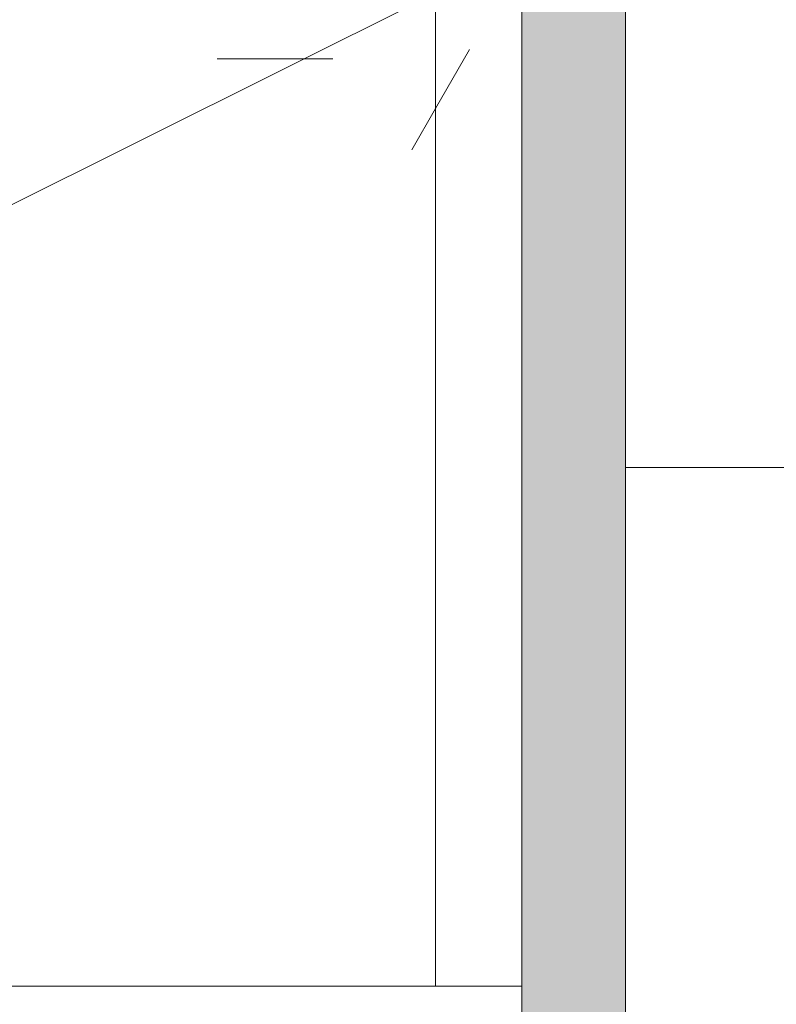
# Model space of a CAD drawing. Header units: millimetres. Extents: x 5980700 to 6194397, y -12939 to 2351883.
# Tile 78 of 124: x 6038438 to 6038657, y -2509 to -2223. Entities that reach past the tile are written whole.
import ezdxf

# ---------------------------------------------------------------- set-up
doc = ezdxf.new("R2010")
doc.units = ezdxf.units.MM
for name, color, linetype, lineweight in [('A-FLOR-PATT', 8, 'Continuous', 18), ('A-WALL', 113, 'Continuous', 18), ('Q-CASE', 31, 'Continuous', 9)]:
    doc.layers.add(name, color=color, linetype=linetype, lineweight=lineweight)
pattern_1 = [(0, (2e-05, -3e-05), (812.8, 203.2), [33.528, -576.072, 33.528, -576.072, -3251.2]), (0, (2e-05, -3e-05), (812.8, 203.2), [-1219.2, 33.528, -1185.672, 33.528, -576.072, -1422.4]), (0, (2e-05, -3e-05), (812.8, 203.2), [-3048, 33.528, -372.872, 33.528, -982.472]), (120, (304.8, 101.6), (-582.3763620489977, 602.3054481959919), [33.52799999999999, -576.0719999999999, 33.52799999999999, -576.0719999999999, -3251.199999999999]), (120, (304.8, 101.6), (-582.3763620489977, 602.3054481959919), [-1219.2, 33.52799999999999, -1185.672, 33.52799999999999, -576.0719999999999, -1422.4]), (120, (304.8, 101.6), (-582.3763620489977, 602.3054481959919), [-3048, 33.52799999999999, -372.8719999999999, 33.52799999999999, -982.4719999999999]), (240, (406.4, 508), (-230.4236379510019, -805.5054481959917), [33.528, -576.072, 33.528, -576.072, -3251.2]), (240, (406.4, 508), (-230.4236379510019, -805.5054481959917), [-1219.2, 33.528, -1185.672, 33.528, -576.072, -1422.4]), (240, (406.4, 508), (-230.4236379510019, -805.5054481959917), [-3048, 33.528, -372.872, 33.528, -982.472])]
pattern_2 = [(216.87, (635, 1587.5), (4762.494328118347, 3175.008507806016), [793.75, -7143.75]), (206.565, (1587.5, 1111.25), (-1587.501456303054, -1587.499067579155), [1774.879, -1774.879]), (198.435, (1587.5, 317.5), (-3174.997452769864, -1587.50290376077), [1004.024, -4016.092])]

# ---------------------------------------------------------------- blocks, each defined once
blk = doc.blocks.new('Componentes de gabinete 9 - Componentes de gabinete 10-3871332-PLANTA DE CAIMENTO DE PISOS - TÉRREO')
at = {"layer": 'Q-CASE', "lineweight": 5}
h = blk.add_hatch(dxfattribs=at)
h.set_pattern_fill('FP_34', color=256, style=0, pattern_type=2)
h.set_pattern_definition(pattern_1)
h.paths.add_polyline_path([(-4291.627681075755, -2503.341032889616), (-4266.627681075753, -2503.341032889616), (-4266.627681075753, -2018.841821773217), (-4090.616646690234, -2018.841821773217), (-4090.616646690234, -1928.341032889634), (-1916.627681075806, -1928.341032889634), (-1916.627681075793, -2503.341032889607), (-1891.627681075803, -2503.341032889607), (-1891.627681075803, -1905.841032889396), (-4115.616646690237, -1905.841032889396), (-4115.616646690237, -1993.841821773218), (-4291.627681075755, -1993.841821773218), (-4291.627681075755, -2440.934425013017)])
h = blk.add_hatch(dxfattribs=at)
h.set_pattern_fill('FP_33', color=256, style=0, pattern_type=2)
h.set_pattern_definition(pattern_2)
h.paths.add_polyline_path([(-4291.627681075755, -2503.341032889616), (-4266.627681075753, -2503.341032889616), (-4266.627681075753, -2018.841821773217), (-4090.616646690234, -2018.841821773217), (-4090.616646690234, -1928.341032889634), (-1916.627681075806, -1928.341032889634), (-1916.627681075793, -2503.341032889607), (-1891.627681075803, -2503.341032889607), (-1891.627681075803, -1905.841032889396), (-4115.616646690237, -1905.841032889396), (-4115.616646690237, -1993.841821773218), (-4291.627681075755, -1993.841821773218), (-4291.627681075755, -2440.934425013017)])
h = blk.add_hatch(dxfattribs=at)
h.set_pattern_fill('FP_32', color=256, style=0, pattern_type=2)
h.set_pattern_definition(pattern_1)
h.paths.add_polyline_path([(-1916.627681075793, -2503.341032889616), (-1916.627681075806, -1928.341032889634), (-4090.616646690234, -1928.341032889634), (-4090.616646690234, -2018.841821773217), (-4266.627681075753, -2018.841821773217), (-4266.627681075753, -2503.341032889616), (-2157.504512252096, -2503.341032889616)])
h.paths.add_polyline_path([(-3110.634107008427, -2404.163083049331), (-3167.436296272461, -2399.394518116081), (-3221.157012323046, -2385.38959533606), (-3268.906719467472, -2363.038630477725), (-3308.194852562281, -2333.777107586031), (-3337.907475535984, -2297.861812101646), (-3354.729751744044, -2262.080064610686), (-3360.600275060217, -2223.341032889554), (-3354.729751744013, -2184.602001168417), (-3335.245784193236, -2144.961343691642), (-3308.194852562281, -2112.904958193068), (-3268.906719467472, -2083.643435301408), (-3221.157012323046, -2061.292470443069), (-3167.436296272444, -2047.287547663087), (-3110.634107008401, -2042.518982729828), (-3072.063723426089, -2045.756980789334), (-3073.614829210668, -2014.807732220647), (-3075.889238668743, -2009.253733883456), (-3076.651862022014, -2003.300731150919), (-3075.850939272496, -1997.352760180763), (-3073.29385822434, -1991.492903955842), (-3069.878323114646, -1987.058951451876), (-3065.11199704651, -1983.411764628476), (-3059.56534687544, -1981.119493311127), (-3053.61482921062, -1980.337716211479), (-3047.664311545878, -1981.119493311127), (-3040.81046620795, -1984.412028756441), (-3037.351335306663, -1987.058951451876), (-3033.614829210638, -1991.990953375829), (-3031.378719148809, -1997.352760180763), (-3030.577796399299, -2003.300731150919), (-3031.340419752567, -2009.253733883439), (-3033.614829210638, -2014.807732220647), (-3035.478337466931, -2051.831263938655), (-3033.390313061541, -2052.15085995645), (-3025.61542372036, -2054.643551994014), (-3000.111201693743, -2061.292470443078), (-2952.361494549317, -2083.643435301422), (-2913.073361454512, -2112.904958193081), (-2884.108826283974, -2147.229036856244), (-2866.538462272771, -2184.602001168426), (-2860.667938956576, -2223.341032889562), (-2866.538462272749, -2262.080064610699), (-2884.108826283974, -2299.453028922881), (-2913.073361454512, -2333.777107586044), (-2952.361494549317, -2363.038630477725), (-3000.111201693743, -2385.38959533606), (-3053.831917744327, -2399.394518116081)])
h.paths.add_polyline_path([(-2291.627681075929, -2404.16308304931), (-2348.429870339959, -2399.394518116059), (-2402.150586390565, -2385.38959533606), (-2451.939830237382, -2361.51959800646), (-2489.188426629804, -2333.777107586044), (-2518.152961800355, -2299.453028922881), (-2535.72332581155, -2262.080064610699), (-2541.593849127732, -2223.341032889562), (-2535.72332581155, -2184.602001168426), (-2518.152961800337, -2147.229036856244), (-2489.188426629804, -2112.904958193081), (-2449.90029353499, -2083.643435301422), (-2402.150586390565, -2061.292470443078), (-2348.42987034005, -2047.287547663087), (-2310.16307827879, -2044.075036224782), (-2311.627681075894, -2014.807732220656), (-2313.90209053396, -2009.253733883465), (-2314.664713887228, -2003.300731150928), (-2313.863791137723, -1997.352760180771), (-2311.306710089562, -1991.492903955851), (-2304.722171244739, -1984.634033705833), (-2303.124848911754, -1983.411764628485), (-2297.578198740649, -1981.119493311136), (-2291.627681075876, -1980.337716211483), (-2285.677163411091, -1981.119493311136), (-2280.130513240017, -1983.411764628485), (-2275.364187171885, -1987.058951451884), (-2271.62768107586, -1991.990953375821), (-2269.353271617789, -1997.637186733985), (-2268.590648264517, -2003.300731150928), (-2269.353271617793, -2009.253733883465), (-2271.62768107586, -2014.807732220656), (-2271.948652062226, -2044.171044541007), (-2234.825491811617, -2047.287547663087), (-2181.104775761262, -2061.292470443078), (-2133.355068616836, -2083.643435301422), (-2094.066935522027, -2112.904958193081), (-2065.102400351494, -2147.229036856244), (-2047.532036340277, -2184.60200116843), (-2041.661513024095, -2223.341032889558), (-2047.532036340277, -2262.080064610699), (-2065.102400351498, -2299.453028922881), (-2094.066935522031, -2333.777107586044), (-2133.355068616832, -2363.038630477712), (-2181.104775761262, -2385.389595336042), (-2234.825491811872, -2399.394518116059)])
h.paths.add_polyline_path([(-3853.614829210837, -2404.163083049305), (-3910.417018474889, -2399.394518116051), (-3964.137734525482, -2385.389595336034), (-4011.887441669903, -2363.038630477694), (-4055.841707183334, -2329.142378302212), (-4081.97028659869, -2296.553628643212), (-4098.118636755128, -2260.765137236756), (-4103.580997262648, -2223.341032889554), (-4097.710473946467, -2184.602001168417), (-4080.14010993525, -2147.229036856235), (-4051.175574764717, -2112.904958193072), (-4011.887441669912, -2083.643435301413), (-3964.137734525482, -2061.292470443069), (-3910.417018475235, -2047.287547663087), (-3872.19667104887, -2043.171977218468), (-3873.614829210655, -2014.807732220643), (-3875.889238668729, -2009.253733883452), (-3876.651862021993, -2003.300731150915), (-3875.850939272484, -1997.352760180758), (-3873.293858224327, -1991.492903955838), (-3868.415851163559, -1985.939869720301), (-3865.111997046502, -1983.411764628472), (-3859.565346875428, -1981.119493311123), (-3853.61482921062, -1980.337716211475), (-3847.664311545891, -1981.119493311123), (-3842.117661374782, -1983.411764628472), (-3837.351335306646, -1987.058951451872), (-3833.614829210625, -1991.990953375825), (-3831.378719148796, -1997.352760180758), (-3830.577796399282, -2003.300731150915), (-3831.340419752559, -2009.253733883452), (-3833.614829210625, -2014.807732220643), (-3833.935800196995, -2044.171044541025), (-3796.812639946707, -2047.287547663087), (-3743.091923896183, -2061.292470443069), (-3695.342216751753, -2083.643435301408), (-3651.387951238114, -2117.539687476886), (-3625.259371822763, -2150.128437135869), (-3609.111021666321, -2185.91692854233), (-3603.648661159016, -2223.341032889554), (-3609.519184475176, -2262.080064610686), (-3629.681102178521, -2302.524118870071), (-3656.054083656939, -2333.777107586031), (-3695.342216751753, -2363.038630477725), (-3743.091923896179, -2385.38959533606), (-3796.812639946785, -2399.394518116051), (-3847.738132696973, -2403.669732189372)])
h = blk.add_hatch(dxfattribs=at)
h.set_pattern_fill('FP_33', color=256, style=0, pattern_type=2)
h.set_pattern_definition(pattern_2)
h.paths.add_polyline_path([(-1916.627681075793, -2503.341032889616), (-1916.627681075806, -1928.341032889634), (-4090.616646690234, -1928.341032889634), (-4090.616646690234, -2018.841821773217), (-4266.627681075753, -2018.841821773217), (-4266.627681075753, -2503.341032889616), (-2157.504512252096, -2503.341032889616)])
h.paths.add_polyline_path([(-3110.634107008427, -2404.163083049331), (-3167.436296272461, -2399.394518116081), (-3221.157012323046, -2385.38959533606), (-3268.906719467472, -2363.038630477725), (-3308.194852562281, -2333.777107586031), (-3337.907475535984, -2297.861812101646), (-3354.729751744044, -2262.080064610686), (-3360.600275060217, -2223.341032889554), (-3354.729751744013, -2184.602001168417), (-3335.245784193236, -2144.961343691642), (-3308.194852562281, -2112.904958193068), (-3268.906719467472, -2083.643435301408), (-3221.157012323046, -2061.292470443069), (-3167.436296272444, -2047.287547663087), (-3110.634107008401, -2042.518982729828), (-3072.063723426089, -2045.756980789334), (-3073.614829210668, -2014.807732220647), (-3075.889238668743, -2009.253733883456), (-3076.651862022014, -2003.300731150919), (-3075.850939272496, -1997.352760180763), (-3073.29385822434, -1991.492903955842), (-3069.878323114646, -1987.058951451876), (-3065.11199704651, -1983.411764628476), (-3059.56534687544, -1981.119493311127), (-3053.61482921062, -1980.337716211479), (-3047.664311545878, -1981.119493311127), (-3040.81046620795, -1984.412028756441), (-3037.351335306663, -1987.058951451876), (-3033.614829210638, -1991.990953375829), (-3031.378719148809, -1997.352760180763), (-3030.577796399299, -2003.300731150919), (-3031.340419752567, -2009.253733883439), (-3033.614829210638, -2014.807732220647), (-3035.478337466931, -2051.831263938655), (-3033.390313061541, -2052.15085995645), (-3025.61542372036, -2054.643551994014), (-3000.111201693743, -2061.292470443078), (-2952.361494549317, -2083.643435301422), (-2913.073361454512, -2112.904958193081), (-2884.108826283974, -2147.229036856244), (-2866.538462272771, -2184.602001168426), (-2860.667938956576, -2223.341032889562), (-2866.538462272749, -2262.080064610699), (-2884.108826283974, -2299.453028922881), (-2913.073361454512, -2333.777107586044), (-2952.361494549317, -2363.038630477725), (-3000.111201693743, -2385.38959533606), (-3053.831917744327, -2399.394518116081)])
h.paths.add_polyline_path([(-2291.627681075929, -2404.16308304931), (-2348.429870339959, -2399.394518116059), (-2402.150586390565, -2385.38959533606), (-2451.939830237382, -2361.51959800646), (-2489.188426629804, -2333.777107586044), (-2518.152961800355, -2299.453028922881), (-2535.72332581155, -2262.080064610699), (-2541.593849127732, -2223.341032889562), (-2535.72332581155, -2184.602001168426), (-2518.152961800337, -2147.229036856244), (-2489.188426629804, -2112.904958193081), (-2449.90029353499, -2083.643435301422), (-2402.150586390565, -2061.292470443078), (-2348.42987034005, -2047.287547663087), (-2310.16307827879, -2044.075036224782), (-2311.627681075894, -2014.807732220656), (-2313.90209053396, -2009.253733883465), (-2314.664713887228, -2003.300731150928), (-2313.863791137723, -1997.352760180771), (-2311.306710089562, -1991.492903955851), (-2304.722171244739, -1984.634033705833), (-2303.124848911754, -1983.411764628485), (-2297.578198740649, -1981.119493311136), (-2291.627681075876, -1980.337716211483), (-2285.677163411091, -1981.119493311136), (-2280.130513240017, -1983.411764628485), (-2275.364187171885, -1987.058951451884), (-2271.62768107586, -1991.990953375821), (-2269.353271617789, -1997.637186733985), (-2268.590648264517, -2003.300731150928), (-2269.353271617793, -2009.253733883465), (-2271.62768107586, -2014.807732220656), (-2271.948652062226, -2044.171044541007), (-2234.825491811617, -2047.287547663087), (-2181.104775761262, -2061.292470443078), (-2133.355068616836, -2083.643435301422), (-2094.066935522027, -2112.904958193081), (-2065.102400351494, -2147.229036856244), (-2047.532036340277, -2184.60200116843), (-2041.661513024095, -2223.341032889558), (-2047.532036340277, -2262.080064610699), (-2065.102400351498, -2299.453028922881), (-2094.066935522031, -2333.777107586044), (-2133.355068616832, -2363.038630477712), (-2181.104775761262, -2385.389595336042), (-2234.825491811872, -2399.394518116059)])
h.paths.add_polyline_path([(-3853.614829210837, -2404.163083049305), (-3910.417018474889, -2399.394518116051), (-3964.137734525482, -2385.389595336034), (-4011.887441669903, -2363.038630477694), (-4055.841707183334, -2329.142378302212), (-4081.97028659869, -2296.553628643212), (-4098.118636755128, -2260.765137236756), (-4103.580997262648, -2223.341032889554), (-4097.710473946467, -2184.602001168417), (-4080.14010993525, -2147.229036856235), (-4051.175574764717, -2112.904958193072), (-4011.887441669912, -2083.643435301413), (-3964.137734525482, -2061.292470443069), (-3910.417018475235, -2047.287547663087), (-3872.19667104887, -2043.171977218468), (-3873.614829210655, -2014.807732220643), (-3875.889238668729, -2009.253733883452), (-3876.651862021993, -2003.300731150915), (-3875.850939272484, -1997.352760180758), (-3873.293858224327, -1991.492903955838), (-3868.415851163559, -1985.939869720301), (-3865.111997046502, -1983.411764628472), (-3859.565346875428, -1981.119493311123), (-3853.61482921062, -1980.337716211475), (-3847.664311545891, -1981.119493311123), (-3842.117661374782, -1983.411764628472), (-3837.351335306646, -1987.058951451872), (-3833.614829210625, -1991.990953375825), (-3831.378719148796, -1997.352760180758), (-3830.577796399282, -2003.300731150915), (-3831.340419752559, -2009.253733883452), (-3833.614829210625, -2014.807732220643), (-3833.935800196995, -2044.171044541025), (-3796.812639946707, -2047.287547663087), (-3743.091923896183, -2061.292470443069), (-3695.342216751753, -2083.643435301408), (-3651.387951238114, -2117.539687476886), (-3625.259371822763, -2150.128437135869), (-3609.111021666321, -2185.91692854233), (-3603.648661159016, -2223.341032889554), (-3609.519184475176, -2262.080064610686), (-3629.681102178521, -2302.524118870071), (-3656.054083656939, -2333.777107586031), (-3695.342216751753, -2363.038630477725), (-3743.091923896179, -2385.38959533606), (-3796.812639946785, -2399.394518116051), (-3847.738132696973, -2403.669732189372)])
at = {"layer": 'Q-CASE', "color": 133, "lineweight": 5}
for p, q in [((-1916.627681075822, -1928.341032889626), (-1916.627681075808, -2503.341032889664)), ((-4266.627681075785, -2503.341032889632), (-1916.627681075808, -2503.341032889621)), ((-1891.627681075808, -2503.341032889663), (-1916.627681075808, -2503.341032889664))]:
    blk.add_line(p, q, dxfattribs=at)
blk = doc.blocks.new('BE-PMSa-MOD-ARQ-CONEXAODOFUTURO-EX-000-R_rvt-1-PLANTA DE CAIMENTO DE PISOS - TÉRREO')
at = {"layer": 'A-FLOR-PATT', "lineweight": 5}
h = blk.add_hatch(dxfattribs=at)
h.set_pattern_fill('FP_19', color=71, style=0, pattern_type=2)
h.set_pattern_definition([(0, (1076.385, -4153.340999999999), (0, 450), []), (90, (1076.385, -4153.340999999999), (-450, 2.755455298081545e-14), [])])
h.paths.add_polyline_path([(-1408.117406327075, -6885.841005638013), (-1448.117406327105, -6885.841005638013), (-1448.117406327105, -6165.841005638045), (-1458.117406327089, -6165.841005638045), (-1458.117406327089, -6154.841005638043), (-1478.122472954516, -6154.841005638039), (-1478.122472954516, -6265.841005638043), (-1497.12247295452, -6265.841005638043), (-1497.12247295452, -6135.841005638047), (-1458.117406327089, -6135.841005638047), (-1458.117406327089, -6125.841005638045), (-1448.117406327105, -6125.841005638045), (-1448.117406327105, -6085.84100563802), (-1408.117406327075, -6085.84100563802), (-1408.117406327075, -6125.841005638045), (-1398.117406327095, -6125.841005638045), (-1398.117406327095, -6135.841005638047), (-1359.11233969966, -6135.841005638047), (-1359.11233969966, -6265.841005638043), (-1378.112339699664, -6265.841005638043), (-1379.117406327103, -6154.841005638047), (-1398.117406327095, -6154.841005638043), (-1398.117406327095, -6165.841005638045), (-1408.117406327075, -6165.841005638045), (-1408.117406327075, -6804.748590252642)])
h.paths.add_polyline_path([(-422.2840729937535, -6885.841005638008), (-462.2840729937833, -6885.841005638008), (-462.2840729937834, -6165.841005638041), (-472.284072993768, -6165.841005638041), (-472.284072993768, -6154.841005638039), (-492.2891396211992, -6154.841005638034), (-492.2891396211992, -6265.841005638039), (-511.2891396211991, -6265.841005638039), (-511.2891396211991, -6135.841005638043), (-472.284072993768, -6135.841005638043), (-472.284072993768, -6125.841005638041), (-462.2840729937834, -6125.841005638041), (-462.2840729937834, -6085.841005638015), (-422.2840729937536, -6085.841005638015), (-422.2840729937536, -6125.841005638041), (-412.2840729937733, -6125.841005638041), (-412.2840729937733, -6135.841005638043), (-373.2790063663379, -6135.841005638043), (-373.2790063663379, -6265.841005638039), (-392.2790063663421, -6265.841005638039), (-393.2840729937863, -6154.841005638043), (-412.2840729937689, -6154.841005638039), (-412.2840729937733, -6165.841005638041), (-422.2840729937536, -6165.841005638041), (-422.2840729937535, -6804.748590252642)])
h.paths.add_polyline_path([(563.5492603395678, -6885.841005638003), (523.5492603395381, -6885.841005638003), (523.5492603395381, -6165.841005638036), (513.5492603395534, -6165.841005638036), (513.5492603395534, -6154.84100563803), (493.5441937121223, -6154.841005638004), (493.5441937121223, -6265.841005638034), (474.5441937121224, -6265.841005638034), (474.5441937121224, -6135.841005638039), (513.5492603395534, -6135.841005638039), (513.5492603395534, -6125.841005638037), (523.5492603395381, -6125.841005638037), (523.5492603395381, -6085.841005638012), (563.5492603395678, -6085.841005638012), (563.5492603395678, -6125.841005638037), (573.5492603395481, -6125.841005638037), (573.5492603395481, -6135.841005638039), (612.5543269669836, -6135.841005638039), (612.5543269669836, -6265.841005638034), (593.5543269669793, -6265.841005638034), (592.5492603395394, -6154.841005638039), (573.5492603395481, -6154.841005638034), (573.5492603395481, -6165.841005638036), (563.5492603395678, -6165.841005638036), (563.5492603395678, -6804.748590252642)])
h.paths.add_polyline_path([(1549.382593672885, -6885.841005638), (1509.382593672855, -6885.841005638), (1509.382593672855, -6165.841005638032), (1499.38259367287, -6165.841005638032), (1499.38259367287, -6154.841005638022), (1479.377527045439, -6154.841005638), (1479.377527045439, -6265.84100563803), (1460.377527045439, -6265.84100563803), (1460.377527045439, -6135.841005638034), (1499.38259367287, -6135.841005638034), (1499.38259367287, -6125.841005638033), (1509.382593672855, -6125.841005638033), (1509.382593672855, -6085.841005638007), (1549.382593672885, -6085.841005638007), (1549.382593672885, -6125.841005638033), (1559.382593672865, -6125.841005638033), (1559.382593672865, -6135.841005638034), (1598.387660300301, -6135.841005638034), (1598.387660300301, -6265.84100563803), (1579.387660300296, -6265.84100563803), (1578.382593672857, -6154.841005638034), (1559.382593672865, -6154.84100563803), (1559.382593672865, -6165.841005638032), (1549.382593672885, -6165.841005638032), (1549.382593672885, -6839.505983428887)])
h.paths.add_polyline_path([(-3379.784072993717, -6885.841005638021), (-3419.784072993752, -6885.841005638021), (-3419.784072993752, -6165.841005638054), (-3429.784072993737, -6165.841005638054), (-3429.784072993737, -6154.841005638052), (-3449.789139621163, -6154.841005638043), (-3449.789139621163, -6265.841005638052), (-3468.789139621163, -6265.841005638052), (-3468.789139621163, -6135.841005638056), (-3429.784072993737, -6135.841005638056), (-3429.784072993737, -6125.841005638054), (-3419.784072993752, -6125.841005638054), (-3419.784072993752, -6085.841005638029), (-3379.784072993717, -6085.841005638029), (-3379.784072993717, -6125.841005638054), (-3369.784072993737, -6125.841005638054), (-3369.784072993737, -6135.841005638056), (-3330.779006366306, -6135.841005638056), (-3330.779006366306, -6265.841005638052), (-3349.779006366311, -6265.841005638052), (-3350.784072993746, -6154.841005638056), (-3369.784072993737, -6154.841005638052), (-3369.784072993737, -6165.841005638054), (-3379.784072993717, -6165.841005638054), (-3379.784072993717, -6804.748590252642)])
h.paths.add_polyline_path([(-2393.950739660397, -6885.841005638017), (-2433.950739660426, -6885.841005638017), (-2433.950739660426, -6165.841005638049), (-2443.950739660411, -6165.841005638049), (-2443.950739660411, -6154.841005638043), (-2463.955806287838, -6154.841005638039), (-2463.955806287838, -6265.841005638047), (-2482.955806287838, -6265.841005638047), (-2482.955806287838, -6135.841005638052), (-2443.950739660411, -6135.841005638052), (-2443.950739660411, -6125.84100563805), (-2433.950739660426, -6125.84100563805), (-2433.950739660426, -6085.841005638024), (-2393.950739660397, -6085.841005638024), (-2393.950739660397, -6125.84100563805), (-2383.950739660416, -6125.84100563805), (-2383.950739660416, -6135.841005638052), (-2344.945673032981, -6135.841005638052), (-2344.945673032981, -6265.841005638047), (-2363.945673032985, -6265.841005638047), (-2364.950739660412, -6154.841005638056), (-2383.950739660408, -6154.841005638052), (-2383.950739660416, -6165.841005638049), (-2393.950739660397, -6165.841005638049), (-2393.950739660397, -6804.748590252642)])
h.paths.add_polyline_path([(-1633.586260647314, -8187.825683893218), (-1326.11487301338, -8187.825683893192), (-1326.11487301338, -6915.841005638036), (-1408.117406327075, -6915.841005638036), (-1408.117406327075, -6885.841005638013), (-1222.284072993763, -6885.841005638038), (-1222.284072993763, -6915.841005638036), (-1296.11487301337, -6915.841005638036), (-1296.11487301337, -8187.825683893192), (-340.281539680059, -8187.825683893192), (-340.281539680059, -6915.841005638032), (-422.2840729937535, -6915.841005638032), (-422.2840729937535, -6885.841005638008), (-236.4507396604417, -6885.841005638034), (-236.4507396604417, -6915.841005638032), (-310.281539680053, -6915.841005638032), (-310.2815396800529, -8187.825683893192), (645.5517936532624, -8187.825683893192), (645.5517936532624, -6915.841005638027), (563.5492603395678, -6915.841005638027), (563.5492603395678, -6885.841005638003), (749.3825936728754, -6885.84100563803), (749.3825936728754, -6915.841005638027), (675.5517936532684, -6915.841005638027), (675.5517936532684, -8187.825683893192), (1631.385126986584, -8187.825683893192), (1631.385126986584, -6915.841005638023), (1549.382593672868, -6915.841005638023), (1549.382593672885, -6885.841005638), (1876.385126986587, -6885.841005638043), (1876.385126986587, -5160.841005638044), (1819.382593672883, -5160.84100563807), (1819.382593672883, -5130.841005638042), (1876.385126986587, -5130.841005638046), (1876.385126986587, -3880.841005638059), (1437.385126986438, -3880.841005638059), (1436.385126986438, -3898.231985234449), (1424.554938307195, -3898.231985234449), (1424.554938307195, -3931.218364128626), (1419.460598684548, -3931.218364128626), (1419.460598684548, -3946.925911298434), (1413.385126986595, -3946.925911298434), (1413.385126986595, -3958.858886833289), (1444.385126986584, -3958.858886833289), (1444.385126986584, -3970.828505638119), (1370.385126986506, -3970.828505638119), (1370.385126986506, -3958.948636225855), (1401.385126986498, -3958.858886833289), (1401.385126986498, -3946.925911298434), (1395.309655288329, -3946.925911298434), (1395.309655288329, -3931.218364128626), (1390.215315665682, -3931.218364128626), (1390.215315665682, -3898.231985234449), (1377.385126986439, -3897.231985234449), (1377.385126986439, -3880.841005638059), (938.3851269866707, -3880.841005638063), (938.385126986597, -5130.841005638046), (1019.382593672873, -5130.841005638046), (1019.382593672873, -5160.841005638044), (816.3825936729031, -5160.84100563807), (816.3825936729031, -5130.841005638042), (908.3851269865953, -5130.841005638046), (908.3851269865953, -3880.841005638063), (469.3851269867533, -3880.841005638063), (468.3851269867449, -3898.231985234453), (456.554938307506, -3898.231985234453), (456.554938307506, -3931.21836412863), (451.4605986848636, -3931.21836412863), (451.4605986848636, -3946.925911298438), (445.3851269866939, -3946.925911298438), (445.3851269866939, -3958.948636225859), (476.3851269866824, -3958.948636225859), (476.3851269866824, -3970.828505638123), (402.3851269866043, -3970.828505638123), (402.3851269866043, -3958.858886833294), (433.3851269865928, -3958.858886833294), (433.3851269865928, -3946.925911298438), (427.3096552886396, -3946.925911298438), (427.3096552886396, -3931.21836412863), (422.2153156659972, -3931.21836412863), (422.2153156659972, -3898.231985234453), (409.3851269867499, -3897.231985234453), (409.3851269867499, -3880.841005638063), (-29.61487301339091, -3880.841005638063), (-29.61487301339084, -5130.841005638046), (16.38259367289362, -5130.841005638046), (16.38259367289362, -5160.841005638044), (-116.6174063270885, -5160.84100563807), (-116.6174063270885, -5130.841005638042), (-59.61487301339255, -5130.841005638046), (-59.61487301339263, -3880.841005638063), (-498.6148730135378, -3880.841005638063), (-499.6148730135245, -3898.231985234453), (-511.4450616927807, -3898.231985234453), (-511.4450616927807, -3931.21836412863), (-516.5394013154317, -3931.21836412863), (-516.5394013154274, -3946.925911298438), (-522.6148730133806, -3946.925911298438), (-522.6148730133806, -3958.858886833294), (-491.6148730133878, -3958.858886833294), (-491.6148730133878, -3970.828505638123), (-565.614873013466, -3970.828505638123), (-565.614873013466, -3958.948636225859), (-534.6148730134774, -3958.858886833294), (-534.6148730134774, -3946.925911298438), (-540.6903447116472, -3946.925911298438), (-540.6903447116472, -3931.21836412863), (-545.7846843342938, -3931.21836412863), (-545.7846843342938, -3898.231985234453), (-558.6148730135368, -3897.231985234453), (-558.6148730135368, -3880.841005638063), (-997.6148730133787, -3880.841005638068), (-997.6148730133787, -5130.841005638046), (-916.6174063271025, -5130.841005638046), (-916.6174063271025, -5160.841005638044), (-1084.617406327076, -5160.84100563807), (-1084.617406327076, -5130.841005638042), (-1027.61487301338, -5130.841005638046), (-1027.614873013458, -3880.841005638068), (-1466.614873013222, -3880.841005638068), (-1467.614873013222, -3898.231985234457), (-1479.44506169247, -3898.231985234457), (-1479.44506169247, -3931.218364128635), (-1484.539401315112, -3931.218364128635), (-1484.539401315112, -3946.925911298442), (-1490.614873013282, -3946.925911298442), (-1490.614873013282, -3958.948636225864), (-1459.614873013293, -3958.948636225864), (-1459.614873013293, -3970.828505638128), (-1533.614873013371, -3970.828505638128), (-1533.614873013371, -3958.858886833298), (-1502.614873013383, -3958.858886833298), (-1502.614873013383, -3946.925911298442), (-1508.690344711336, -3946.925911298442), (-1508.690344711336, -3931.218364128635), (-1513.784684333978, -3931.218364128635), (-1513.784684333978, -3898.231985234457), (-1526.614873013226, -3897.231985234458), (-1526.614873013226, -3880.841005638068), (-1965.614873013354, -3880.841005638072), (-1965.614873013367, -5130.841005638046), (-1884.61740632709, -5130.841005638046), (-1884.61740632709, -5160.841005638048), (-2052.617406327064, -5160.84100563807), (-2052.617406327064, -5130.841005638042), (-1995.614873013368, -5130.841005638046), (-1995.614873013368, -3880.841005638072), (-2434.614873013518, -3880.841005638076), (-2435.614873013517, -3898.231985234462), (-2447.445061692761, -3898.231985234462), (-2447.445061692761, -3931.218364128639), (-2452.539401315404, -3931.218364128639), (-2452.539401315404, -3946.925911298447), (-2458.614873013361, -3946.925911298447), (-2458.614873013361, -3958.858886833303), (-2427.614873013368, -3958.858886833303), (-2427.614873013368, -3970.828505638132), (-2501.614873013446, -3970.828505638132), (-2501.614873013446, -3958.948636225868), (-2470.614873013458, -3958.858886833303), (-2470.614873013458, -3946.925911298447), (-2476.690344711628, -3946.925911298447), (-2476.690344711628, -3931.218364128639), (-2481.78468433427, -3931.218364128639), (-2481.78468433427, -3898.231985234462), (-2494.614873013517, -3897.231985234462), (-2494.614873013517, -3880.841005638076), (-2933.614873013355, -3880.841005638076), (-2933.614873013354, -5130.841005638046), (-2852.617406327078, -5130.841005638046), (-2852.617406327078, -5160.841005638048), (-2963.614873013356, -5160.841005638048), (-2963.614873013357, -3730.841005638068), (-273.614873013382, -3730.841005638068), (-273.6148730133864, -1905.841005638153), (-333.6148730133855, -1905.841005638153), (-333.6148730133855, -1920.841005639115), (-403.6148730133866, -1920.841005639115), (-403.6148730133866, -1905.841005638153), (-413.6148730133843, -1905.841005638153), (-413.6148730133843, -2645.841005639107), (-403.614873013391, -2645.841005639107), (-403.614873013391, -2656.841005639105), (-383.6098063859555, -2656.841005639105), (-383.6098063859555, -2545.841005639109), (-364.6098063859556, -2545.841005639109), (-364.6098063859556, -2675.841005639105), (-403.614873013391, -2675.841005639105), (-403.614873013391, -2685.841005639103), (-413.6148730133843, -2685.841005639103), (-413.6148730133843, -2725.841005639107), (-443.614873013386, -2725.841005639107), (-443.614873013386, -2685.841005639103), (-453.6148730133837, -2685.841005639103), (-453.6148730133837, -2675.841005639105), (-492.6199396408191, -2675.841005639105), (-492.6199396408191, -2545.841005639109), (-473.6199396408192, -2545.841005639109), (-472.6148730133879, -2656.841005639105), (-453.6148730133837, -2656.841005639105), (-453.6148730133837, -2645.841005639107), (-443.614873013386, -2645.841005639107), (-443.614873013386, -1905.841005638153), (-1243.614873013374, -1905.841005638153), (-1243.614873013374, -1920.841005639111), (-1313.614873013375, -1920.841005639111), (-1313.614873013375, -1905.841005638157), (-1861.627696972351, -1905.841005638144), (-1861.627696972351, -2730.841005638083), (-1891.627696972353, -2730.841005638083), (-1891.627696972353, -2503.341005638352), (-4291.627696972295, -2503.34100563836), (-4291.627696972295, -3602.841794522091), (-4115.616662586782, -3602.841794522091), (-4115.616662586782, -3918.841794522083), (-4291.627696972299, -3918.841794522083), (-4291.62769697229, -6885.841005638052), (-4179.784072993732, -6885.841005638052), (-4179.784072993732, -6915.841005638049), (-4291.62769697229, -6915.841005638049), (-4291.62769697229, -8187.825683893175), (-3297.781539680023, -8187.825683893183), (-3297.781539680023, -6915.841005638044), (-3379.784072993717, -6915.841005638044), (-3379.784072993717, -6885.841005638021), (-3193.950739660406, -6885.841005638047), (-3193.950739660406, -6915.841005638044), (-3267.781539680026, -6915.841005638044), (-3267.781539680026, -8187.825683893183), (-2311.948206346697, -8187.825683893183), (-2311.948206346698, -6915.84100563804), (-2393.950739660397, -6915.84100563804), (-2393.950739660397, -6885.841005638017), (-2208.117406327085, -6885.841005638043), (-2208.117406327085, -6915.84100563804), (-2281.948206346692, -6915.84100563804), (-2281.948206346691, -8187.825683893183), (-1634.040783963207, -8187.825683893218)])
h.paths.add_polyline_path([(1081.283969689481, -8177.824964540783), (974.2429165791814, -8177.757752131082), (969.89444838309, -8176.62737626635), (962.5990053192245, -8171.491896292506), (958.4892938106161, -8163.573126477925), (957.9528572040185, -8159.112278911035), (958.3458896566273, -8046.283814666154), (960.307945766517, -8039.866218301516), (963.7283128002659, -8032.919235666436), (963.7283128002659, -7942.145418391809), (961.4375489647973, -7935.578149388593), (960.4463710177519, -7926.6496358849), (961.5940795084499, -7650.620109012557), (964.0656786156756, -7630.220274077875), (974.8299487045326, -7602.120334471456), (992.0949357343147, -7577.474922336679), (1014.827323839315, -7557.759074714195), (1044.094972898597, -7543.599703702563), (1071.00633885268, -7537.47041637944), (1104.593384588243, -7534.802663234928), (1150.72110646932, -7533.999939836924), (1177.139309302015, -7534.536061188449), (1217.145192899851, -7537.754905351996), (1245.244404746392, -7544.159408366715), (1272.081338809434, -7557.769795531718), (1294.810519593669, -7577.489024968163), (1312.071615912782, -7602.136909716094), (1322.831558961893, -7630.238285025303), (1326.446371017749, -7660.111296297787), (1325.461348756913, -7935.551189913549), (1322.756520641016, -7944.035336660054), (1322.75652064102, -8032.919235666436), (1327.175489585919, -8039.484241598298), (1328.701960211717, -8047.249322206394), (1328.191987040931, -8166.732035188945), (1324.318356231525, -8173.441360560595), (1317.609030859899, -8177.314991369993), (1313.735400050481, -8177.824964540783)])
h.paths.add_polyline_path([(327.9020667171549, -8177.824964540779), (-11.59041675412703, -8177.757752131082), (-15.938884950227, -8176.627376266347), (-23.23432801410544, -8171.491896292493), (-27.34403952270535, -8163.573126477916), (-27.88047612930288, -8159.11227891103), (-27.48744367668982, -8046.283814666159), (-25.52538756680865, -8039.866218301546), (-22.10502053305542, -8032.919235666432), (-22.10502053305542, -7942.145418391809), (-24.39578436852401, -7935.578149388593), (-25.38696231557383, -7926.649635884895), (-24.23925382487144, -7650.620109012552), (-21.76765471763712, -7630.220274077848), (-11.00338462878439, -7602.120334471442), (6.261602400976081, -7577.474922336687), (28.99399050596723, -7557.759074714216), (58.26163956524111, -7543.599703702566), (85.1730055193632, -7537.470416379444), (118.760051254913, -7534.802663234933), (164.8877731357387, -7533.999939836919), (197.9780157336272, -7535.04143530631), (231.3118595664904, -7537.754905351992), (259.4110714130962, -7544.159408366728), (286.2480054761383, -7557.769795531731), (308.9771862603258, -7577.48902496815), (326.2382825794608, -7602.136909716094), (336.9982256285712, -7630.238285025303), (340.613037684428, -7660.111296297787), (339.6280154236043, -7935.551189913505), (336.9231873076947, -7944.035336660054), (336.923187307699, -8032.919235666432), (341.3421562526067, -8039.484241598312), (342.8686268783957, -8047.249322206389), (342.3586537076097, -8166.73203518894), (338.4850228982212, -8173.441360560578), (331.7756975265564, -8177.314991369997)])
h.paths.add_polyline_path([(-992.9312666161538, -8177.824964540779), (-1001.772218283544, -8176.627376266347), (-1009.067661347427, -8171.491896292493), (-1013.177372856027, -8163.573126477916), (-1013.713809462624, -8159.11227891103), (-1013.320777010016, -8046.283814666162), (-1011.358720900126, -8039.866218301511), (-1007.938353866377, -8032.919235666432), (-1007.938353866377, -7942.145418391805), (-1010.229117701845, -7935.57814938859), (-1011.220295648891, -7926.649635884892), (-1010.072587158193, -7650.620109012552), (-1007.600988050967, -7630.22027407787), (-996.8367179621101, -7602.120334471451), (-979.5717309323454, -7577.474922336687), (-956.8393428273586, -7557.75907471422), (-927.5716937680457, -7543.599703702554), (-900.6603278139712, -7537.470416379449), (-867.0732820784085, -7534.802663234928), (-820.9455601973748, -7533.999939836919), (-794.5273573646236, -7534.536061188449), (-754.5214737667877, -7537.754905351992), (-726.4222619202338, -7544.159408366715), (-699.5853278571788, -7557.769795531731), (-676.8561470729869, -7577.489024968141), (-659.5950507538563, -7602.136909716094), (-648.8351077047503, -7630.238285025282), (-645.2202956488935, -7660.111296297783), (-646.2053179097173, -7935.55118991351), (-648.9101460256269, -7944.035336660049), (-648.9101460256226, -8032.919235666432), (-644.4911770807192, -8039.484241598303), (-642.9647064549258, -8047.249322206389), (-643.4746796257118, -8166.73203518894), (-647.3483104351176, -8173.441360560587), (-654.0576358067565, -8177.314991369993), (-661.1148590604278, -8177.824964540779), (-979.7632562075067, -8177.824964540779)])
h.paths.add_polyline_path([(-1863.06921016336, -8177.824964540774), (-1973.078744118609, -8177.757752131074), (-1977.427212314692, -8176.627376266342), (-1984.722655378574, -8171.491896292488), (-1988.832366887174, -8163.573126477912), (-1989.368803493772, -8159.112278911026), (-1988.975771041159, -8046.283814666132), (-1987.013714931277, -8039.866218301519), (-1983.593347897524, -8032.919235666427), (-1983.593347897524, -7942.145418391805), (-1985.884111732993, -7935.578149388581), (-1986.875289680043, -7926.649635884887), (-1985.72758118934, -7650.620109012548), (-1983.255982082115, -7630.22027407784), (-1972.491711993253, -7602.120334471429), (-1955.226724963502, -7577.474922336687), (-1932.494336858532, -7557.75907471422), (-1903.22668779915, -7543.599703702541), (-1876.315321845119, -7537.470416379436), (-1842.728276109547, -7534.802663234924), (-1796.60055422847, -7533.999939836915), (-1770.182351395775, -7534.53606118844), (-1730.176467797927, -7537.754905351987), (-1702.077255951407, -7544.159408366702), (-1675.240321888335, -7557.769795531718), (-1652.511141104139, -7577.489024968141), (-1635.250044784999, -7602.136909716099), (-1624.449879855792, -7630.570680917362), (-1620.875289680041, -7660.111296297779), (-1621.860311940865, -7935.551189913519), (-1624.565140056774, -7944.035336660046), (-1624.56514005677, -8032.919235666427), (-1620.146171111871, -8039.484241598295), (-1618.619700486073, -8047.249322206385), (-1619.129673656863, -8166.732035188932), (-1623.003304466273, -8173.441360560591), (-1629.712629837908, -8177.314991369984), (-1633.586260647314, -8177.824964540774)])
h.paths.add_polyline_path([(-2619.419593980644, -8177.82496454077), (-2958.912077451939, -8177.75775213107), (-2963.260545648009, -8176.627376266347), (-2970.555988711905, -8171.491896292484), (-2974.665700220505, -8163.573126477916), (-2975.202136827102, -8159.112278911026), (-2974.809104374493, -8046.283814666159), (-2972.847048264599, -8039.866218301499), (-2969.426681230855, -8032.919235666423), (-2969.426681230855, -7942.145418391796), (-2971.717445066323, -7935.578149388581), (-2972.708623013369, -7926.343502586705), (-2971.56091452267, -7650.620109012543), (-2969.089315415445, -7630.220274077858), (-2958.325045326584, -7602.120334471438), (-2941.060058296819, -7577.474922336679), (-2918.327670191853, -7557.759074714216), (-2889.060021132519, -7543.599703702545), (-2862.148655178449, -7537.470416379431), (-2828.561609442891, -7534.802663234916), (-2782.4338875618, -7533.999939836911), (-2756.015684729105, -7534.536061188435), (-2716.009801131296, -7537.754905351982), (-2687.910589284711, -7544.159408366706), (-2661.073655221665, -7557.769795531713), (-2638.344474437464, -7577.489024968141), (-2621.08337811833, -7602.136909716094), (-2610.323435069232, -7630.23828502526), (-2606.708623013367, -7660.111296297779), (-2607.693645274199, -7935.551189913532), (-2610.398473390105, -7944.035336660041), (-2610.3984733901, -8032.919235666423), (-2605.979504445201, -8039.48424159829), (-2604.453033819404, -8047.24932220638), (-2604.963006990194, -8166.732035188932), (-2608.836637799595, -8173.441360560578), (-2615.545963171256, -8177.314991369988)])
h.paths.add_polyline_path([(-3630.1498973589, -8105.84028628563), (-3969.023528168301, -8105.330313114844), (-3975.732853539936, -8101.456682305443), (-3979.606484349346, -8094.747356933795), (-3980.116457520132, -8090.87372612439), (-3980.116457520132, -7975.264643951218), (-3978.589986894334, -7967.499563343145), (-3974.171017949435, -7960.934557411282), (-3974.171017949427, -7871.338078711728), (-3976.875846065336, -7863.56651165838), (-3977.860868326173, -7854.637361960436), (-3976.712378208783, -7578.635430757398), (-3974.171017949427, -7558.057631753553), (-3963.48611322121, -7530.152231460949), (-3944.369171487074, -7503.894264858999), (-3919.652445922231, -7483.835936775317), (-3896.658902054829, -7472.174730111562), (-3866.537949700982, -7465.428494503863), (-3828.55380661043, -7462.551382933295), (-3781.621430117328, -7462.015261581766), (-3756.007881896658, -7462.817984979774), (-3721.171753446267, -7465.770227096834), (-3693.081068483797, -7472.168114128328), (-3666.241821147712, -7485.77439645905), (-3643.509433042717, -7505.490244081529), (-3626.244446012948, -7530.135656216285), (-3615.142810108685, -7561.020111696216), (-3611.858645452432, -7588.126618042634), (-3612.852046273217, -7863.593471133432), (-3615.142810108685, -7872.075620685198), (-3615.142810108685, -7962.107780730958), (-3611.722443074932, -7967.881540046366), (-3609.760386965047, -7974.299136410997), (-3609.367354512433, -7980.998444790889), (-3609.903791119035, -8091.58844822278), (-3614.013502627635, -8099.507218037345), (-3621.308945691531, -8104.642698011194), (-3625.657413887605, -8105.77307387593)])
h.paths.add_polyline_path([(-2052.617406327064, -5960.841005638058), (-2092.617406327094, -5960.841005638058), (-2092.617406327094, -5920.841005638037), (-2102.617406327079, -5920.841005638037), (-2102.617406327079, -5910.841005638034), (-2141.62247295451, -5910.841005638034), (-2141.62247295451, -5780.841005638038), (-2122.62247295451, -5780.841005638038), (-2121.61740632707, -5891.841005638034), (-2102.617406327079, -5891.841005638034), (-2102.617406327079, -5880.841005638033), (-2092.617406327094, -5880.841005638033), (-2092.617406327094, -5160.84100563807), (-2052.617406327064, -5160.84100563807), (-2052.617406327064, -5880.841005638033), (-2042.61740632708, -5880.841005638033), (-2042.61740632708, -5891.841005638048), (-2022.612339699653, -5891.84100563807), (-2022.612339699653, -5780.841005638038), (-2003.612339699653, -5780.841005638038), (-2003.612339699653, -5910.841005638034), (-2042.61740632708, -5910.841005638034), (-2042.61740632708, -5920.841005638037), (-2052.617406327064, -5920.841005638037)])
h.paths.add_polyline_path([(-116.6174063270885, -5960.841005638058), (-156.6174063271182, -5960.841005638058), (-156.6174063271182, -5920.841005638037), (-166.6174063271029, -5920.841005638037), (-166.6174063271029, -5910.841005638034), (-205.6224729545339, -5910.841005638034), (-205.622472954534, -5780.841005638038), (-186.6224729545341, -5780.841005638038), (-185.6174063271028, -5891.841005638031), (-166.6174063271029, -5891.841005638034), (-166.6174063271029, -5880.841005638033), (-156.6174063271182, -5880.841005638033), (-156.6174063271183, -5160.84100563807), (-116.6174063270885, -5160.84100563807), (-116.6174063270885, -5880.841005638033), (-106.6174063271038, -5880.841005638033), (-106.6174063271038, -5891.841005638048), (-86.61233969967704, -5891.84100563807), (-86.61233969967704, -5780.841005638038), (-67.61233969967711, -5780.841005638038), (-67.61233969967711, -5910.841005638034), (-106.6174063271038, -5910.841005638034), (-106.6174063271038, -5920.841005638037), (-116.6174063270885, -5920.841005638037)])
h.paths.add_polyline_path([(776.3825936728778, -5960.841005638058), (776.3825936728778, -5920.841005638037), (766.382593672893, -5920.841005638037), (766.382593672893, -5910.841005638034), (727.3775270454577, -5910.841005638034), (727.3775270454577, -5780.841005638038), (746.3775270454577, -5780.841005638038), (747.3825936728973, -5891.841005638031), (766.382593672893, -5891.841005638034), (766.382593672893, -5880.841005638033), (776.3825936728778, -5880.841005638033), (776.3825936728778, -5160.84100563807), (816.3825936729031, -5160.84100563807), (816.3825936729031, -5880.841005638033), (826.3825936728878, -5880.841005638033), (826.3825936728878, -5891.841005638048), (846.3876603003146, -5891.84100563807), (846.3876603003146, -5780.841005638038), (865.3876603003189, -5780.841005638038), (865.3876603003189, -5910.841005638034), (826.3825936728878, -5910.841005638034), (826.3825936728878, -5920.841005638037), (816.3825936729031, -5920.841005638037), (816.3825936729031, -5960.841005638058)])
h.paths.add_polyline_path([(1819.382593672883, -5960.841005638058), (1779.382593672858, -5960.841005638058), (1779.382593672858, -5920.841005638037), (1769.382593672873, -5920.841005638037), (1769.382593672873, -5910.841005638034), (1730.377527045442, -5910.841005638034), (1730.377527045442, -5780.841005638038), (1749.377527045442, -5780.841005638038), (1750.382593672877, -5891.841005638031), (1769.382593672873, -5891.841005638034), (1769.382593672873, -5880.841005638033), (1779.382593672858, -5880.841005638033), (1779.382593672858, -5160.84100563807), (1819.382593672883, -5160.84100563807), (1819.382593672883, -5880.841005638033), (1829.382593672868, -5880.841005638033), (1829.382593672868, -5891.841005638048), (1849.387660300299, -5891.84100563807), (1849.387660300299, -5780.841005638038), (1868.387660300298, -5780.841005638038), (1868.387660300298, -5910.841005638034), (1829.382593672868, -5910.841005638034), (1829.382593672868, -5920.841005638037), (1819.382593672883, -5920.841005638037)])
h.paths.add_polyline_path([(-1084.617406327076, -5960.841005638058), (-1124.617406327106, -5960.841005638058), (-1124.617406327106, -5920.841005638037), (-1134.617406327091, -5920.841005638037), (-1134.617406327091, -5910.841005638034), (-1173.622472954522, -5910.841005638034), (-1173.622472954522, -5780.841005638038), (-1154.622472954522, -5780.841005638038), (-1153.617406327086, -5891.841005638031), (-1134.617406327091, -5891.841005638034), (-1134.617406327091, -5880.841005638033), (-1124.617406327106, -5880.841005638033), (-1124.617406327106, -5160.84100563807), (-1084.617406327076, -5160.84100563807), (-1084.617406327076, -5880.841005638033), (-1074.617406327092, -5880.841005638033), (-1074.617406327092, -5891.841005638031), (-1054.612339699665, -5891.841005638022), (-1054.612339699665, -5780.841005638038), (-1035.612339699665, -5780.841005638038), (-1035.612339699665, -5910.841005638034), (-1074.617406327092, -5910.841005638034), (-1074.617406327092, -5920.841005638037), (-1084.617406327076, -5920.841005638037)])
h.paths.add_polyline_path([(-3110.634122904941, -2404.163055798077), (-3089.559253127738, -2402.354946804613), (-3132.171954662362, -2402.354946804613)])
h.paths.add_polyline_path([(-2291.627696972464, -2404.163055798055), (-2270.089865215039, -2402.35494680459), (-2313.165528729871, -2402.35494680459)])
h.paths.add_polyline_path([(-3853.61484510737, -2404.163055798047), (-3832.077013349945, -2402.354946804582), (-3875.152676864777, -2402.354946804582)])
h.paths.add_polyline_path([(-3142.339160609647, -2401.501406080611), (-3183.55053015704, -2395.193534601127), (-3167.436312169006, -2399.394490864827)])
h.paths.add_polyline_path([(-2323.332734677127, -2401.501406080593), (-2364.544104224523, -2395.193534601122), (-2348.429886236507, -2399.394490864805)])
h.paths.add_polyline_path([(-3885.319882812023, -2401.501406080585), (-3924.116436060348, -2395.82307415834), (-3910.41703437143, -2399.394490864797)])
h.paths.add_polyline_path([(-3078.929085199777, -2401.501406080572), (-3053.233014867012, -2399.238353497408), (-3040.810482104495, -2395.666917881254), (-3078.059864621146, -2401.36836192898)])
h.paths.add_polyline_path([(-2259.922659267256, -2401.50140608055), (-2234.825507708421, -2399.394490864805), (-2218.711289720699, -2395.193534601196), (-2246.15749904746, -2399.394490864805)])
h.paths.add_polyline_path([(-3821.909807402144, -2401.501406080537), (-3790.606665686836, -2397.776597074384), (-3791.218334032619, -2396.803725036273), (-3808.144647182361, -2399.394490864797)])
h.paths.add_polyline_path([(-3195.652806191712, -2392.038486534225), (-3231.517499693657, -2380.53997742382), (-3221.157028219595, -2385.389568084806)])
h.paths.add_polyline_path([(-2376.646380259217, -2392.038486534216), (-2412.511073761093, -2380.539977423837), (-2402.150602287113, -2385.389568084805)])
h.paths.add_polyline_path([(-3938.633528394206, -2392.038486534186), (-3974.498221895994, -2380.539977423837), (-3964.137750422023, -2385.38956808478)])
h.paths.add_polyline_path([(-3025.615439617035, -2392.038486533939), (-3000.111217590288, -2385.389568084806), (-2989.750746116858, -2380.539977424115), (-3004.87697517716, -2385.389568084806)])
h.paths.add_polyline_path([(-3768.596161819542, -2392.038486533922), (-3743.091939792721, -2385.389568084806), (-3732.731468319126, -2380.539977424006), (-3747.857697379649, -2385.389568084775)])
h.paths.add_polyline_path([(-2206.609013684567, -2392.038486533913), (-2181.104791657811, -2385.389568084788), (-2170.744320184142, -2380.539977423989), (-2185.870549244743, -2385.389568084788)])
h.paths.add_polyline_path([(-2155.670651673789, -2373.484205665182), (-2133.355084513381, -2363.038603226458), (-2133.355084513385, -2361.809115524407), (-2135.705106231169, -2363.038603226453)])
h.paths.add_polyline_path([(-3717.6577998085, -2373.484205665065), (-3695.342232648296, -2363.038603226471), (-3695.342232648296, -2361.809115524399), (-3697.69225436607, -2363.038603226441)])
h.paths.add_polyline_path([(-2974.677077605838, -2373.484205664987), (-2952.361510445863, -2363.038603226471), (-2952.361510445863, -2361.809115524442), (-2954.711532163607, -2363.038603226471)])
h.paths.add_polyline_path([(-2866.444849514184, -2185.219820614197), (-2866.538478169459, -2184.601973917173), (-2866.538478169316, -2185.01231778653)])
h.paths.add_polyline_path([(-2047.43842358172, -2185.219820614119), (-2047.532052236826, -2184.601973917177), (-2047.532052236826, -2185.012317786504)])
h.paths.add_polyline_path([(-3609.42557171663, -2185.219820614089), (-3609.519200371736, -2184.601973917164), (-3609.519200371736, -2185.012317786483)])
h.paths.add_polyline_path([(-2883.407863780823, -2148.720022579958), (-2884.10884218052, -2147.229009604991), (-2884.10884218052, -2147.845730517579)])
h.paths.add_polyline_path([(-3626.38858598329, -2148.720022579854), (-3629.681118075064, -2144.157919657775), (-3627.089564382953, -2147.845730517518)])
h.paths.add_polyline_path([(-2064.401437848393, -2148.720022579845), (-2065.102416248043, -2147.229009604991), (-2065.102416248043, -2147.845730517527)])
h.paths.add_polyline_path([(-2910.729698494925, -2115.682279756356), (-2913.073377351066, -2112.904930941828), (-2913.073377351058, -2113.807924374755)])
h.paths.add_polyline_path([(-2091.723272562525, -2115.682279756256), (-2094.066951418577, -2112.904930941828), (-2094.066951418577, -2113.80792437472)])
h.paths.add_polyline_path([(-3653.710420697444, -2115.682279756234), (-3656.054099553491, -2112.904930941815), (-3656.054099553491, -2113.807924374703)])
h.paths.add_polyline_path([(-2946.813568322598, -2087.775475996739), (-2952.361510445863, -2083.643408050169), (-2952.361510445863, -2084.872895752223)])
h.paths.add_polyline_path([(-3689.794290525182, -2087.775475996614), (-3695.342232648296, -2083.643408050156), (-3695.342232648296, -2084.872895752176)])
h.paths.add_polyline_path([(-2127.807142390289, -2087.775475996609), (-2133.355084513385, -2083.643408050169), (-2133.355084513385, -2084.87289575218)])
h.paths.add_polyline_path([(-2412.511073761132, -2066.142033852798), (-2376.64638025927, -2054.643524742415), (-2402.150602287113, -2061.292443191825)])
h.paths.add_polyline_path([(-3974.498221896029, -2066.142033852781), (-3938.633528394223, -2054.643524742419), (-3964.137750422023, -2061.292443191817)])
h.paths.add_polyline_path([(-3231.517499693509, -2066.142033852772), (-3195.652806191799, -2054.64352474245), (-3221.15702821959, -2061.292443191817)])
h.paths.add_polyline_path([(-2989.750746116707, -2066.142033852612), (-3000.111217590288, -2061.292443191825), (-3025.615439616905, -2054.643524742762), (-3000.111217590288, -2062.820383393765)])
h.paths.add_polyline_path([(-2170.744320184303, -2066.142033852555), (-2181.104791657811, -2061.292443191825), (-2206.609013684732, -2054.643524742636), (-2181.104791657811, -2062.82038339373)])
h.paths.add_polyline_path([(-3732.731468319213, -2066.142033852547), (-3743.091939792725, -2061.292443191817), (-3768.59616181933, -2054.643524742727), (-3743.091939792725, -2062.820383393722)])
h.paths.add_polyline_path([(-3926.531252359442, -2051.488476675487), (-3885.319882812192, -2045.180605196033), (-3910.417034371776, -2047.287520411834), (-3924.116436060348, -2050.858937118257)])
h.paths.add_polyline_path([(-2364.544104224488, -2051.488476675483), (-2323.332734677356, -2045.180605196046), (-2348.429886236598, -2047.287520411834)])
h.paths.add_polyline_path([(-3183.55053015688, -2051.488476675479), (-3142.33916060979, -2045.180605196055), (-3167.436312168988, -2047.287520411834)])
h.paths.add_polyline_path([(-2218.711289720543, -2051.48847667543), (-2234.614845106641, -2047.342439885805), (-2234.614845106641, -2049.054255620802)])
h.paths.add_polyline_path([(-3780.698437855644, -2051.4884766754), (-3796.812655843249, -2047.287520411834), (-3808.144647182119, -2047.287520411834), (-3796.812655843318, -2049.022011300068)])
h.paths.add_polyline_path([(-3072.614845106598, -2046.147071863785), (-3073.293874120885, -2045.653683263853), (-3073.293874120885, -2046.043138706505)])
h.paths.add_polyline_path([(-3089.096291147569, -2044.327064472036), (-3110.634122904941, -2042.518955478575), (-3132.171954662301, -2044.327064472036), (-3110.634122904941, -2044.327064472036)])
h.paths.add_polyline_path([(-3872.614845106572, -2044.327064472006), (-3873.293874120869, -2044.171017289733), (-3873.293874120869, -2044.327064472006)])
at = {"layer": 'A-WALL'}
blk.add_hatch(color=10, dxfattribs=at).paths.add_polyline_path([(-1861.627696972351, -2730.841005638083), (-1861.627696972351, -1880.841005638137), (-1891.627696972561, -1880.841005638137), (-1891.627696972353, -2730.841005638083)])
at = {"layer": 'A-WALL', "color": 130, "lineweight": 9}
for p, q in [((-1891.627696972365, -1905.841005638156), (-1891.627696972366, -2730.841005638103)), ((-1861.627696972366, -2730.841005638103), (-1861.627696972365, -1905.841005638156))]:
    blk.add_line(p, q, dxfattribs=at)
at = {"layer": 'Q-CASE', "color": 250, "lineweight": 5}
blk.add_blockref('Componentes de gabinete 9 - Componentes de gabinete 10-3871332-PLANTA DE CAIMENTO DE PISOS - TÉRREO', (-1.589655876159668e-05, 2.72512435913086e-05), dxfattribs=at)

msp = doc.modelspace()

# ---------------------------------------------------------------- block references
at = {"lineweight": 5}
msp.add_blockref('BE-PMSa-MOD-ARQ-CONEXAODOFUTURO-EX-000-R_rvt-1-PLANTA DE CAIMENTO DE PISOS - TÉRREO', (6040474.816446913, 0), dxfattribs=at)

doc.saveas('drawing.dxf')
